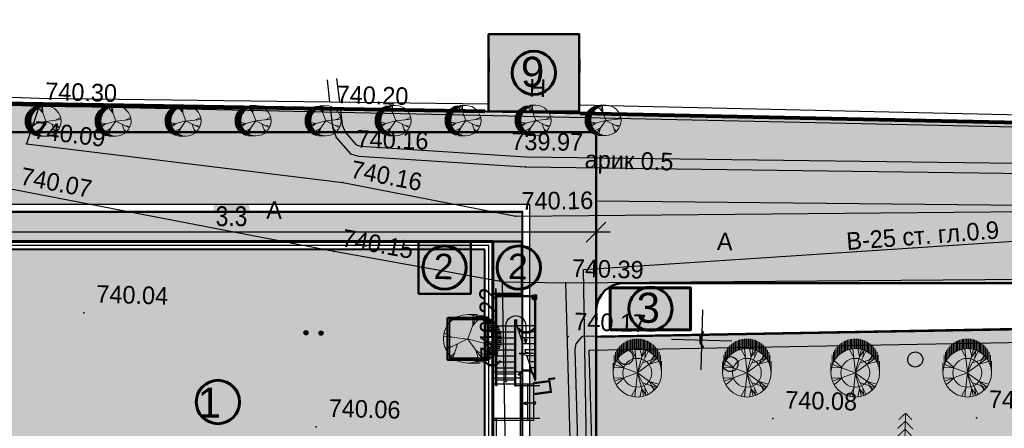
# Model space of a CAD drawing. Header units: millimetres. Extents: x -257011 to 237647566, y 2784933 to 6706507.
# Tile 191 of 256: x 9583565 to 9632650, y 5278630 to 5298998. Entities that reach past the tile are written whole.
import ezdxf

# ---------------------------------------------------------------- set-up
doc = ezdxf.new("R2010")
doc.units = ezdxf.units.MM
doc.header["$LTSCALE"] = 1000
doc.header["$PDMODE"] = 32
doc.header["$PDSIZE"] = 0.3
for name, pattern in [('ACAD_ISO02W100', [15, 12, -3]), ('Д_ТРОТ_ТРУБА', [3, 1.5, -1.5]), ('ДОРОГИ_СТРОЯЩ', [9, 8, -1]), ('Контура низ откосов  Штриховая 0.1-0.5 - - - - - - -', [0.6, 0.1, -0.5])]:
    doc.linetypes.add(name, pattern=pattern)
for name, color, linetype in [('(001) Сетка', 92, 'Continuous'), ('(002) Рамка', 7, 'Continuous'), ('(004) Точки рельефа', 7, 'Continuous'), ('(007) Здания', 7, 'Continuous'), ('(013) Газ', 40, 'ИК_Газопровод -------г--------'), ('(014) Водопровод', 5, 'ИК_Водопровод -------в--------'), ('(025) Дорога', 7, 'Continuous'), ('(027) Гидрография', 7, 'Continuous'), ('(035) Откосы', 7, 'Continuous'), ('(036) Растительность', 7, 'Continuous'), ('(038) Деревья', 7, 'Continuous'), ('(040) Ограда', 7, 'Continuous'), ('TREE', 74, 'Continuous')]:
    doc.layers.add(name, color=color, linetype=linetype)
for name, color, linetype, lineweight in [('.', 7, 'Continuous', 15), ('expl', 234, 'Continuous', 13), ('Размеры', 251, 'Continuous', 18), ('Ф А С А Д', 250, 'Continuous', 15)]:
    doc.layers.add(name, color=color, linetype=linetype, lineweight=lineweight)
doc.styles.add('ATTR', font='romans.shx', dxfattribs={"width": 0.8, "height": 0.470416})
doc.styles.add('BM-431', font='txt')
doc.styles.add('D-431', font='txt', dxfattribs={"width": 2})
doc.styles.add('P-131', font='txt')
doc.styles.add('Roman', font='romans')
doc.styles.get("Standard").update_dxf_attribs({"font": 'ARIALN.TTF'})
doc.linetypes.add('FENCELINE1', pattern='A,6.35,-2.54,[133,ltypeshp.shx,S=2.54,R=0,X=-2.54,Y=0],-2.54,25.4', length=36.83)
doc.linetypes.add('FENCELINE2', pattern='A,6.35,-2.54,[132,ltypeshp.shx,S=2.54,R=0,X=-2.54,Y=0],-2.54,25.4', length=36.83)
doc.linetypes.add('KANALIS_K', pattern='A,1,["<",Standard,S=1.8,R=0,X=-0.9,Y=-0.9],3,-1,["К",Standard,S=1.8,R=0,X=-0.9,Y=-0.9],-1,10', length=16)
doc.linetypes.add('ИК_Водопровод -------в--------', pattern='A,9,-0.6,["В",Standard,S=1.2,R=0,X=0,Y=-0.6],-1.2', length=10.8)
doc.linetypes.add('ИК_Воздушка ------- --------', pattern='A,9,-0.6,["Z",Standard,S=1.2,R=70,X=0.6,Y=-0.65],-1', length=10.6)
doc.linetypes.add('ИК_Газопровод -------г--------', pattern='A,9,-0.6,["Г",Standard,S=1.2,R=0,X=0,Y=-0.6],-1.2', length=10.8)
doc.linetypes.add('ОГРАДА_БЕТ', pattern='A,4,["|",Standard,S=0.8,R=0,X=0,Y=-0.8],4', length=8)
doc.linetypes.add('ОТКОСЫ_НЕУКР', pattern='A,0.5,["|",Standard,S=1.2,R=0,X=0,Y=-1.2],1,["|",Standard,S=0.5,R=0,X=0,Y=-0.5],0.5', length=2)
doc.dimstyles.new('ISO-25_WS', dxfattribs={"dimscale": 141.414141, "dimtxt": 7, "dimasz": 7, "dimexe": 5, "dimexo": 20, "dimgap": 2, "dimtad": 1, "dimdec": 0, "dimdsep": 46, "dimtxsty": 'Standard', "dimblk": 'OBLIQUE', "dimcen": 2.5, "dimdle": 5, "dimclrd": 5, "dimclre": 5, "dimclrt": 5, "dimadec": 0, "dimazin": 0, "dimtfac": 1, "dimtdec": 0, "dimtmove": 0, "dimatfit": 3, "dimldrblk": 'OBLIQUE', "dimfxl": 0, "dimtolj": 1, "dimtzin": 0, "dimlwd": 30, "dimlwe": 30, "dimarcsym": 0})

# ---------------------------------------------------------------- blocks, each defined once
blk = doc.blocks.new('d')
at = {"layer": '(038) Деревья', "color": 30}
blk.add_ellipse((0, 0), major_axis=(0.265, 0.265), ratio=1, start_param=5.497787, end_param=11.780972, dxfattribs=at)
blk = doc.blocks.new('ell')
at = {"const_width": 0.05}
for points in [[(0, 2), (-0.329, 1.671)], [(0, 0), (0, 2)], [(0, 2), (0.329, 1.671)], [(0, 1.6), (-0.386, 1.214)], [(0, 1.6), (0.386, 1.214)], [(0, 1.2), (-0.443, 0.757)], [(0, 1.2), (0.443, 0.757)], [(0, 0.8), (-0.5, 0.3)], [(0, 0.8), (0.5, 0.3)], [(0, 0), (0.375, 0)]]:
    blk.add_lwpolyline(points, dxfattribs=at)
blk = doc.blocks.new('*X70')
at = {"color": 0}
for p, q in [((1.8, 2.04), (2.2, 2.04)), ((1.8, 2.03), (2.2, 2.03)), ((1.8, 2.02), (2.2, 2.02)), ((1.8, 2.01), (2.2, 2.01)), ((1.8, 2), (2.2, 2)), ((1.8, 1.99), (2.2, 1.99)), ((1.8, 1.98), (2.2, 1.98)), ((1.8, 1.97), (2.2, 1.97)), ((1.81, 2.07), (2.19, 2.07)), ((1.81, 2.06), (2.19, 2.06)), ((1.81, 2.05), (2.19, 2.05)), ((1.82, 2.09), (2.18, 2.09)), ((1.82, 2.08), (2.18, 2.08)), ((1.83, 2.11), (2.17, 2.11)), ((1.83, 2.1), (2.17, 2.1)), ((1.84, 2.12), (2.16, 2.12)), ((1.85, 2.13), (2.15, 2.13)), ((1.86, 2.14), (2.14, 2.14)), ((1.87, 2.15), (2.13, 2.15)), ((1.88, 2.16), (2.12, 2.16)), ((1.9, 2.17), (2.11, 2.17)), ((1.91, 2.18), (2.09, 2.18)), ((1.94, 2.19), (2.06, 2.19)), ((1.8, 1.96), (2.2, 1.96)), ((1.81, 1.95), (2.19, 1.95)), ((1.81, 1.94), (2.19, 1.94)), ((1.81, 1.93), (2.19, 1.93)), ((1.82, 1.92), (2.18, 1.92)), ((1.82, 1.91), (2.18, 1.91)), ((1.83, 1.9), (2.17, 1.9)), ((1.83, 1.89), (2.17, 1.89)), ((1.84, 1.88), (2.16, 1.88)), ((1.85, 1.87), (2.15, 1.87)), ((1.86, 1.86), (2.14, 1.86)), ((1.87, 1.85), (2.13, 1.85)), ((1.88, 1.84), (2.12, 1.84)), ((1.9, 1.83), (2.11, 1.83)), ((1.91, 1.82), (2.09, 1.82)), ((1.94, 1.81), (2.06, 1.81))]:
    blk.add_line(p, q, dxfattribs=at)
blk = doc.blocks.new('I04100')
blk.add_circle((0, 0), 0.2)
blk.add_blockref('*X70', (-2, -2))
blk = doc.blocks.new('Setka')
at = {"layer": '(001) Сетка'}
for p, q in [((0, 1.5), (0, -1.5)), ((-1.5, 0), (1.5, 0))]:
    blk.add_line(p, q, dxfattribs=at)
blk = doc.blocks.new('kjvklglhl')
at = {"layer": '(004) Точки рельефа'}
for p in [(306.476, 535.529), (321.001, 535.784), (305.9, 533.631), (322.059, 533.593), (330.804, 533.188), (321.717, 532.149), (330.387, 530.721), (321.381, 528.706), (329.81, 527.423), (332.964, 527.46), (308.995, 525.296), (333.162, 524.799), (353.62, 521.305), (343.474, 520.986), (320.733, 519.939)]:
    blk.add_point(p, dxfattribs=at)
at = {"layer": '(007) Здания'}
for points in [[(333.359, 538.608), (333.4, 535.952), (328.895, 535.881), (328.853, 538.538)], [(333.4, 535.952), (382.634, 536.225)], [(300.697, 535.578), (306.476, 535.529), (328.895, 535.881)]]:
    blk.add_lwpolyline(points, dxfattribs=at)
at = {"layer": '(013) Газ', "linetype": 'ИК_Воздушка ------- --------', "ltscale": 0.5, "flags": 128}
blk.add_lwpolyline([(292.909, 529.889), (292.062, 534.008), (300.797, 535.523), (378.045, 536.01), (380.152, 536.01), (380.512, 520.117), (378.614, 520.082), (373.886, 519.972), (374, 516.282), (339.283, 515.209), (339.606, 502.365), (340.619, 488.79), (341.059, 475.484), (341.059, 475.484), (344.329, 475.58), (345.717, 447.337), (345.717, 447.337)], dxfattribs=at)
at = {"layer": '(014) Водопровод', "ltscale": 0.5, "flags": 128}
blk.add_lwpolyline([(313.499, 509.603), (334.539, 512.433), (333.84, 528.157), (363.046, 530.904), (398.253, 533.905)], dxfattribs=at)
at = {"layer": '(025) Дорога', "linetype": 'Д_ТРОТ_ТРУБА', "flags": 128}
for points in [[(306.476, 535.529), (305.9, 533.631), (321.717, 532.149), (330.387, 530.721), (388.476, 532.88), (398.347, 532.707), (398.669, 520.315), (401.552, 520.184), (401.938, 500.043), (399.056, 499.965), (400.025, 466.742)], [(269.368, 515.247), (282.156, 517.109), (283.702, 507.914), (307.271, 511.692), (310.476, 513.628), (310.443, 515.538), (318.567, 515.917), (330.341, 516.212), (329.81, 527.423), (321.381, 528.706), (305.268, 531.339), (301.294, 530.976)], [(333.604, 516.168), (332.964, 527.46), (378.93, 529.121), (379.066, 528.657), (379.066, 527.246)]]:
    blk.add_lwpolyline(points, dxfattribs=at)
at = {"layer": '(025) Дорога', "linetype": 'Контура низ откосов  Штриховая 0.1-0.5 - - - - - - -'}
blk.add_lwpolyline([(329.81, 527.423), (332.964, 527.46)], dxfattribs=at)
at = {"layer": '(027) Гидрография', "color": 3, "flags": 128}
for points in [[(320.798, 537.244), (320.949, 536.156)], [(321.252, 537.32), (321.433, 536.164)], [(321.495, 535.765), (321.612, 535.015), (321.76, 534.652), (322.328, 534.039), (322.545, 533.981), (330.81, 533.688), (384.754, 534.504)]]:
    blk.add_lwpolyline(points, dxfattribs=at)
blk.add_lwpolyline([(321.004, 535.757), (321.125, 534.884), (321.332, 534.379), (322.059, 533.593), (322.471, 533.484), (330.804, 533.188), (384.754, 533.983, 0.985376), (384.754, 534.504)], format="xyb", dxfattribs=at)
at = {"layer": '(035) Откосы', "linetype": 'ОТКОСЫ_НЕУКР', "ltscale": 0.5}
blk.add_lwpolyline([(333.787, 519.563), (333.534, 524.149), (333.576, 524.429), (333.871, 524.832), (362.842, 526.167), (362.988, 526.174), (363.23, 526.062), (363.288, 525.847), (363.822, 518.047), (363.7, 517.812), (363.34, 517.678), (339.576, 516.822), (334.182, 516.44), (334.01, 516.495), (333.954, 516.578), (333.936, 516.762), (333.787, 519.563)], dxfattribs=at)
at = {"layer": '(035) Откосы', "linetype": 'Контура низ откосов  Штриховая 0.1-0.5 - - - - - - -', "ltscale": 0.5}
blk.add_lwpolyline([(334.486, 519.601), (334.237, 524.116), (334.242, 524.148), (362.613, 525.455), (363.098, 518.37), (339.538, 517.521), (334.615, 517.173)], close=True, dxfattribs=at)
at = {"layer": '(040) Ограда', "linetype": 'ОГРАДА_БЕТ', "ltscale": 0.5, "flags": 128}
for points in [[(333.398, 536.352), (382.632, 536.625)], [(300.646, 535.974), (306.475, 535.929), (328.888, 536.281)]]:
    blk.add_lwpolyline(points, dxfattribs=at)
at = {"layer": '(001) Сетка'}
blk.add_blockref('Setka', (339.817, 524.81), dxfattribs=at)
at = {"layer": '(036) Растительность', "linetype": 'Continuous', "xscale": 0.5, "yscale": 0.5, "zscale": 0.5}
for p in [(320.093, 524.617), (320.843, 524.617)]:
    blk.add_blockref('I04100', p, dxfattribs=at)
at = {"layer": '(038) Деревья', "color": 30, "linetype": 'Continuous'}
for p in [(350.494, 524.131), (336.055, 523.846), (341.288, 523.642)]:
    blk.add_blockref('d', p, dxfattribs=at)
at = {"layer": '(038) Деревья', "linetype": 'Continuous'}
blk.add_blockref('ell', (350.086, 519.443), dxfattribs=at)
at = {"layer": '(004) Точки рельефа', "style": 'D-431'}
for s, p in [('740.20', (321.288, 536.099)), ('740.30', (306.764, 535.844)), ('740.16', (322.347, 533.908)), ('740.39', (333.252, 527.775)), ('740.04', (309.595, 525.816)), ('740.17', (333.449, 525.114)), ('740.08', (344.074, 521.506)), ('740.03', (354.22, 521.825)), ('740.06', (321.333, 520.459))]:
    blk.add_text(s, height=0.875, dxfattribs=at).set_placement(p)
for s, rotation, p in [('740.09', 354.6483, (306.215, 533.918)), ('739.97', 0.8671, (330.064, 534.006)), ('740.16', 350.6526, (322.051, 532.411)), ('740.07', 350.7175, (305.602, 531.604)), ('740.16', 2.1289, (330.663, 531.046)), ('740.15', 351.3453, (321.712, 528.974)), ('740.22', 92.7129, (329.705, 523.569))]:
    blk.add_text(s, height=0.875, rotation=rotation, dxfattribs=at).set_placement(p)
at = {"layer": '(007) Здания', "color": 0, "linetype": 'Continuous', "style": 'P-131'}
blk.add_text('Н', height=0.88, dxfattribs=at).set_placement((330.868, 536.689))
at = {"layer": '(014) Водопровод', "color": 0, "linetype": 'Continuous', "style": 'BM-431'}
blk.add_text('В-25 ст. гл.0.9', height=0.875, rotation=5.9937, dxfattribs=at).set_placement((346.94, 529.486))
at = {"layer": '(025) Дорога', "linetype": 'ДОРОГИ_СТРОЯЩ', "style": 'BM-431'}
for p in [(317.951, 530.241), (340.45, 529.31)]:
    blk.add_text('A', height=0.875, dxfattribs=at).set_placement(p)
blk.add_text('Ц', height=0.875, rotation=99.3824, dxfattribs=at).set_placement((332.456, 521.87))
at = {"layer": '(027) Гидрография', "color": 0, "style": 'D-431'}
blk.add_text('арик 0.5', height=0.875, dxfattribs=at).set_placement((333.744, 533.208))
blk = doc.blocks.new('dhdyfh')
at = {"layer": 'TREE', "color": 92, "lineweight": 20}
for p, q in [((10253612, 5665831), (10253612, 5666323)), ((10253672, 5665895), (10253672, 5666384)), ((10253733, 5665949), (10253733, 5666439)), ((10253793, 5665998), (10253793, 5666487)), ((10253854, 5666529), (10253854, 5666039)), ((10253914, 5666083), (10253914, 5666567)), ((10253975, 5666109), (10253975, 5666601)), ((10254035, 5666629), (10254035, 5666140)), ((10254096, 5666652), (10254096, 5666163)), ((10254156, 5666184), (10254156, 5666675)), ((10254217, 5666691), (10254217, 5666204)), ((10254277, 5666217), (10254277, 5666705)), ((10254338, 5666714), (10254338, 5666227)), ((10254398, 5666235), (10254398, 5666724)), ((10254459, 5666724), (10254459, 5666238)), ((10254519, 5666243), (10254519, 5666724)), ((10254580, 5666724), (10254580, 5666240)), ((10254640, 5666233), (10254640, 5666724)), ((10254701, 5666717), (10254701, 5666227)), ((10254761, 5666215), (10254761, 5666706)), ((10254822, 5666693), (10254822, 5666199)), ((10254882, 5666186), (10254882, 5666674)), ((10254943, 5666652), (10254943, 5666166)), ((10255003, 5666140), (10255003, 5666629)), ((10255064, 5666601), (10255064, 5666114)), ((10255125, 5666081), (10255125, 5666565)), ((10255185, 5666529), (10255185, 5666042)), ((10255246, 5665998), (10255246, 5666487)), ((10255306, 5666441), (10255306, 5665949)), ((10255367, 5665893), (10255367, 5666384)), ((10255427, 5666323), (10255427, 5665828)), ((10253370, 5665419), (10253370, 5665908)), ((10253430, 5665555), (10253430, 5666052)), ((10253491, 5665666), (10253491, 5666158)), ((10253551, 5665761), (10253551, 5666240)), ((10254443, 5665800), (10254236, 5666193)), ((10254532, 5665031), (10254393, 5666223)), ((10254522, 5665028), (10254837, 5666198)), ((10254522, 5665031), (10255054, 5666100)), ((10254739, 5665821), (10254650, 5666236)), ((10254739, 5665828), (10254966, 5666152)), ((10254897, 5665793), (10254946, 5666154)), ((10255123, 5665467), (10255340, 5665898)), ((10255212, 5665677), (10255390, 5665854)), ((10255488, 5665756), (10255488, 5666256)), ((10255548, 5666158), (10255548, 5665664)), ((10255609, 5665574), (10255609, 5666055)), ((10255669, 5665911), (10255669, 5665409)), ((10253309, 5665030), (10253309, 5665514)), ((10254519, 5665030), (10253387, 5665451)), ((10253851, 5665290), (10253466, 5665636)), ((10254522, 5665028), (10255488, 5665736)), ((10254778, 5665531), (10255478, 5665762)), ((10255133, 5665459), (10255577, 5665590)), ((10255730, 5665030), (10255730, 5665615)), ((10253851, 5665282), (10253348, 5665297))]:
    blk.add_line(p, q, dxfattribs=at)
at = {"layer": 'TREE', "color": 30, "lineweight": 20, "true_color": 0xf8991e}
for p, q in [((10254519, 5665030), (10253387, 5664608)), ((10254532, 5665028), (10254393, 5663836)), ((10254522, 5665031), (10254837, 5663861)), ((10254522, 5665031), (10255488, 5664323)), ((10254522, 5665028), (10255054, 5663959)), ((10253851, 5664777), (10253348, 5664762)), ((10253851, 5664769), (10253466, 5664423)), ((10254778, 5664528), (10255478, 5664297)), ((10255123, 5664592), (10255340, 5664161)), ((10255133, 5664600), (10255577, 5664469)), ((10255212, 5664382), (10255390, 5664205)), ((10254443, 5664259), (10254236, 5663866)), ((10254739, 5664238), (10254650, 5663823)), ((10254739, 5664231), (10254966, 5663908)), ((10254897, 5664266), (10254946, 5663905))]:
    blk.add_line(p, q, dxfattribs=at)
blk.add_circle((10254519, 5665030), 1210, dxfattribs=at)
at = {"layer": 'TREE', "color": 92, "lineweight": 20}
blk.add_circle((10254519, 5665030), 720, dxfattribs=at)
at = {"layer": 'TREE', "color": 30, "lineweight": 20, "true_color": 0xf8991e, "style": 'ATTR', "width": 0.8, "flags": 9}
for p in [(10254522, 5665031), (10254522, 5665028)]:
    blk.add_attdef('ESTCODE', p, '', height=14.1, rotation=90, dxfattribs=at)
blk = doc.blocks.new('17')
at = {"layer": 'TREE', "color": 68, "lineweight": 20, "true_color": 0x306100}
for p, q in [((16375547, 10777897), (16376284, 10777897)), ((16375932, 10777072), (16375955, 10777838)), ((16375547, 10776055), (16376189, 10777778)), ((16375943, 10777072), (16376470, 10777658)), ((16376140, 10777805), (16376884, 10777805)), ((16376347, 10777713), (16377104, 10777713)), ((16376516, 10777620), (16377265, 10777620)), ((16376661, 10777528), (16377389, 10777528)), ((16376767, 10777436), (16377515, 10777436)), ((16376865, 10777344), (16377610, 10777344)), ((16376947, 10777252), (16377692, 10777252)), ((16377022, 10777160), (16377766, 10777160)), ((16374374, 10776171), (16373777, 10776487)), ((16377829, 10777068), (16377084, 10777068)), ((16377151, 10776976), (16377888, 10776976)), ((16377190, 10776884), (16377939, 10776884)), ((16377982, 10776792), (16377237, 10776792)), ((16378017, 10776699), (16377272, 10776699)), ((16377304, 10776607), (16378052, 10776607)), ((16378077, 10776515), (16377335, 10776515)), ((16377355, 10776423), (16378098, 10776423)), ((16375545, 10776036), (16373730, 10776246)), ((16375545, 10776051), (16373917, 10775240)), ((16374784, 10775661), (16374433, 10774595)), ((16375545, 10776051), (16377325, 10775571)), ((16375545, 10776051), (16376623, 10774580)), ((16376751, 10775721), (16377384, 10775856)), ((16376763, 10775721), (16377255, 10775376)), ((16378080, 10775594), (16377327, 10775594)), ((16377351, 10775686), (16378099, 10775686)), ((16378111, 10776331), (16377369, 10776331)), ((16378115, 10775778), (16377370, 10775778)), ((16377378, 10775870), (16378127, 10775870)), ((16377381, 10776239), (16378126, 10776239)), ((16378126, 10776147), (16377386, 10776147)), ((16378126, 10775963), (16377390, 10775963)), ((16377394, 10776055), (16378126, 10776055)), ((16374386, 10775481), (16373835, 10775406)), ((16374561, 10775000), (16374292, 10774730)), ((16376201, 10775120), (16376400, 10774445)), ((16376213, 10775135), (16376868, 10774805)), ((16377696, 10774857), (16376947, 10774857)), ((16377022, 10774949), (16377766, 10774949)), ((16377829, 10775042), (16377088, 10775042)), ((16377147, 10775134), (16377884, 10775134)), ((16377939, 10775226), (16377198, 10775226)), ((16377237, 10775318), (16377982, 10775318)), ((16378017, 10775410), (16377276, 10775410)), ((16377308, 10775502), (16378050, 10775502)), ((16375547, 10774213), (16376438, 10774213)), ((16376888, 10774305), (16376124, 10774305)), ((16376376, 10774397), (16377108, 10774397)), ((16377265, 10774489), (16376512, 10774489)), ((16376652, 10774581), (16377414, 10774581)), ((16377515, 10774673), (16376763, 10774673)), ((16376861, 10774765), (16377610, 10774765))]:
    blk.add_line(p, q, dxfattribs=at)
blk.add_circle((16375547, 10776055), 1842, dxfattribs=at)
at = {"layer": 'TREE', "color": 68, "lineweight": 20, "true_color": 0x306100, "style": 'ATTR', "width": 0.8, "flags": 9}
blk.add_attdef('ESTCODE', (16375545, 10776051), '', height=21.5, dxfattribs=at)
blk = doc.blocks.new('ergrtshjs')
at = {"layer": '(040) Ограда', "linetype": 'KANALIS_K', "ltscale": 1000}
h = blk.add_hatch(color=256, dxfattribs=at)
h.set_gradient(color1=(255, 0, 0), color2=(255, 0, 0), tint=0.41, name='INVSPHERICAL')
h.paths.add_polyline_path([(4220109, -1174872), (4193509, -1174872), (4193509, -1159672), (4220109, -1159672)])
h = blk.add_hatch(color=256, dxfattribs=at)
h.set_gradient(color1=(255, 0, 0), color2=(255, 0, 0), tint=0.41, name='INVSPHERICAL')
h.paths.add_polyline_path([(4202859, -1175272), (4205134, -1175272), (4207359, -1175272), (4207359, -1176922), (4202859, -1176922)])
at = {"layer": '.', "lineweight": 0, "ltscale": 1000}
h = blk.add_hatch(dxfattribs=at)
h.set_pattern_fill('AR-SAND', color=252, scale=10)
h.set_pattern_definition([(37.5, (0, -27743), (-16.000313, 489.413237), [0, -386.08, 0, -431.8, 0, -412.75]), (7.5, (0, -27743), (449.52328, 716.8251), [0, -208.28, 0, -347.98, 0, -133.35]), (327.5, (-312.4, -27743), (790.99237, 1.437185), [0, -127, 0, -457.2, 0, -596.9]), (317.5, (-312.4, -27743), (763.55645, 222.92932), [0, -63.5, 0, -299.72, 0, -342.9])])
h.paths.add_polyline_path([(4221959, -1157822), (4191659, -1157822), (4191659, -1165772), (4193109, -1165772), (4193109, -1159272), (4220509, -1159272), (4220509, -1166372), (4221959, -1166372)])
h.paths.add_polyline_path([(4193109, -1173772), (4191659, -1173772), (4191659, -1176722), (4196959, -1176722), (4196959, -1175272), (4193109, -1175272)])
h.paths.add_polyline_path([(4221959, -1171476), (4221959, -1168172), (4220509, -1168172), (4220509, -1175272), (4207359, -1175272), (4207359, -1176722), (4221959, -1176722)])
at = {"ltscale": 100}
for p, q in [((4190959, -1166172), (4190959, -1162122, 0)), ((4191009, -1166172), (4191009, -1162122, 0)), ((4191109, -1161972, 0), (4192959, -1161972, 0)), ((4191109, -1162022, 0), (4192909, -1162022, 0)), ((4192909, -1166472), (4192909, -1162022)), ((4192959, -1166472), (4192959, -1161972)), ((4192009, -1163172, 0), (4191909, -1163172, 0)), ((4191909, -1163472), (4191909, -1163172)), ((4191959, -1166472), (4191959, -1163172)), ((4192009, -1166472), (4192009, -1163172)), ((4191009, -1163472), (4191909, -1163472)), ((4191009, -1163772), (4191809, -1163772)), ((4191909, -1163472), (4191609, -1164372)), ((4191909, -1163472), (4191959, -1163472)), ((4192009, -1163472), (4191959, -1163472)), ((4192909, -1163472), (4192009, -1163472)), ((4192909, -1163772), (4192009, -1163772)), ((4191009, -1164072), (4191709, -1164072)), ((4192909, -1164072), (4192009, -1164072)), ((4191009, -1164372), (4191609, -1164372)), ((4191009, -1164672), (4191509, -1164672)), ((4191509, -1164672), (4191471, -1164785)), ((4192909, -1164372), (4192009, -1164372)), ((4192909, -1164672), (4192009, -1164672)), ((4191423, -1164932), (4190987, -1166238)), ((4191009, -1164972), (4191409, -1164972)), ((4191471, -1164785), (4191082, -1164854)), ((4191082, -1164854), (4191786, -1164861)), ((4191786, -1164861), (4191423, -1164932)), ((4192909, -1164972), (4192009, -1164972)), ((4191009, -1165272), (4191309, -1165272)), ((4191009, -1165572), (4191209, -1165572)), ((4192909, -1165272), (4192009, -1165272)), ((4192909, -1165572), (4192009, -1165572)), ((4190959, -1166172), (4191009, -1166172)), ((4191009, -1165872), (4191109, -1165872)), ((4192909, -1165872), (4192009, -1165872)), ((4192909, -1166172), (4192009, -1166172)), ((4192009, -1166472), (4191959, -1166472)), ((4192909, -1166472), (4192959, -1166472)), ((4196959, -1176722), (4196959, -1175272)), ((4201459, -1176722), (4201459, -1175272)), ((4207359, -1178722), (4207359, -1175379)), ((4202859, -1176722), (4196959, -1176722))]:
    blk.add_line(p, q, dxfattribs=at)
at = {"color": 0}
for p, q in [((4193109, -1165772), (4191659, -1165772)), ((4193109, -1166072), (4191659, -1166072)), ((4191059, -1168172), (4191059, -1166372)), ((4193109, -1166372), (4191059, -1166372)), ((4191359, -1168172), (4191359, -1166372)), ((4193109, -1166372), (4191659, -1166372)), ((4191659, -1166372), (4191659, -1173772)), ((4191659, -1168172), (4191659, -1166372)), ((4220509, -1166372), (4222559, -1166372)), ((4221959, -1166372), (4221959, -1168172)), ((4222259, -1166372), (4222259, -1168172)), ((4222559, -1166372), (4222559, -1168172)), ((4193109, -1168172), (4191059, -1168172)), ((4193109, -1168172), (4191659, -1168172)), ((4220509, -1168172), (4222559, -1168172)), ((4193109, -1169272), (4191659, -1169272))]:
    blk.add_line(p, q, dxfattribs=at)
at = {"color": 204, "linetype": 'FENCELINE1', "lineweight": 30, "ltscale": 20}
for p, q in [((4191959, -1166452), (4190759, -1166452)), ((4220509, -1168092), (4222859, -1168092))]:
    blk.add_line(p, q, dxfattribs=at)
at = {"color": 204, "linetype": 'FENCELINE1', "lineweight": 30, "ltscale": 15}
for p, q in [((4202859, -1175442), (4196659, -1175442)), ((4202859, -1176642), (4196659, -1176642)), ((4202939, -1179022), (4202939, -1176922)), ((4207279, -1179022), (4207279, -1176922)), ((4205109, -1177922), (4205109, -1179022))]:
    blk.add_line(p, q, dxfattribs=at)
at = {"lineweight": 30, "ltscale": 100}
for p, q in [((4202859, -1178722), (4202859, -1175272)), ((4207359, -1178722), (4207359, -1176472)), ((4202859, -1178122), (4207359, -1178122)), ((4202859, -1178422), (4207359, -1178422)), ((4202859, -1178722), (4207359, -1178722))]:
    blk.add_line(p, q, dxfattribs=at)
at = {"lineweight": 0, "ltscale": 1000}
for points in [[(4191659, -1166372), (4191659, -1157822), (4221959, -1157822), (4221959, -1166372)], [(4202859, -1176722), (4191659, -1176722), (4191659, -1168172)], [(4221959, -1168172), (4221959, -1176722), (4207359, -1176722)]]:
    blk.add_lwpolyline(points, dxfattribs=at)
at = {"lineweight": 60, "ltscale": 1000}
blk.add_lwpolyline([(4193109, -1159272), (4220509, -1159272), (4220509, -1175272), (4193109, -1175272)], close=True, dxfattribs=at)
at = {"color": 1, "lineweight": 30, "ltscale": 1000}
blk.add_lwpolyline([(4193309, -1159472), (4220309, -1159472), (4220309, -1175072), (4193309, -1175072)], close=True, dxfattribs=at)
at = {"lineweight": 40, "ltscale": 1000}
blk.add_lwpolyline([(4193509, -1159672), (4220109, -1159672), (4220109, -1174872), (4193509, -1174872)], close=True, dxfattribs=at)
at = {"color": 204, "linetype": 'FENCELINE1', "lineweight": 30, "ltscale": 20}
for points in [[(4191739, -1165772), (4191739, -1174072)], [(4222859, -1166452), (4220509, -1166452)], [(4190759, -1168092), (4193109, -1168092)], [(4193109, -1168092), (4192939, -1168092), (4192939, -1174072)]]:
    blk.add_lwpolyline(points, dxfattribs=at)
at = {"color": 251, "linetype": 'ACAD_ISO02W100', "lineweight": 0, "ltscale": 50}
for points in [[(4191659, -1173772), (4192339, -1169272), (4193002, -1173772)], [(4196959, -1175379), (4201459, -1176050), (4196959, -1176722)]]:
    blk.add_lwpolyline(points, dxfattribs=at)
at = {"color": 0}
blk.add_lwpolyline([(4191659, -1173772), (4193109, -1173772)], dxfattribs=at)
at = {"lineweight": 50, "ltscale": 1000}
blk.add_lwpolyline([(4207359, -1176922), (4202859, -1176922), (4202859, -1175272), (4207359, -1175272)], close=True, dxfattribs=at)
at = {"layer": 'expl', "lineweight": 30}
for p, q in [((4191459, -1163472), (4191459, -1164372)), ((4192459, -1166172), (4192459, -1163472)), ((4191459, -1164372), (4191392, -1164129)), ((4191459, -1164372), (4191526, -1164129)), ((4221959, -1167222), (4222202, -1167155)), ((4222558, -1167222), (4221959, -1167222)), ((4221959, -1167222), (4222202, -1167289)), ((4191060, -1167322), (4191659, -1167322)), ((4191659, -1167322), (4191416, -1167255)), ((4191659, -1167322), (4191416, -1167389)), ((4203774, -1178122), (4203707, -1178365)), ((4203774, -1178722), (4203774, -1178122)), ((4203774, -1178122), (4203841, -1178365)), ((4206444, -1178122), (4206377, -1178365)), ((4206444, -1178722), (4206444, -1178122)), ((4206444, -1178122), (4206511, -1178365))]:
    blk.add_line(p, q, dxfattribs=at)
for centre in [(4192459, -1166222), (4222608, -1167222), (4191010, -1167322), (4203774, -1178772), (4206444, -1178772)]:
    blk.add_circle(centre, 50, dxfattribs=at)
blk.add_arc((4191959, -1163468, 0), 500, 359.5758, 180.4242, dxfattribs=at)
at = {"layer": 'Размеры', "lineweight": 60, "ltscale": 5, "elevation": 0}
blk.add_lwpolyline([(4191109, -1161972), (4191109, -1162122), (4190959, -1162122), (4190959, -1161972)], close=True, dxfattribs=at)
blk = doc.blocks.new('_Oblique')
at = {"color": 0, "linetype": 'ByBlock', "lineweight": -2}
blk.add_line((-0.5, -0.5), (0.5, 0.5), dxfattribs=at)
blk = doc.blocks.new('*D1937')
at = {"color": 5, "lineweight": 30, "ltscale": 1000, "transparency": 16777216}
for p, q in [((9575948, 5278056), (9575948, 5289115)), ((9612298, 5286019), (9612298, 5289115)), ((9613005, 5288408), (9575240, 5288408))]:
    blk.add_line(p, q, dxfattribs=at)
at = {"layer": 'Defpoints', "color": 0, "lineweight": 50, "ltscale": 1000, "transparency": 16777216}
for p in [(9575948, 5288408), (9612298, 5283190), (9575948, 5275227)]:
    blk.add_point(p, dxfattribs=at)
at = {"color": 5, "lineweight": 30, "ltscale": 1000, "transparency": 16777216, "xscale": 989.89898989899, "yscale": 989.89898989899, "zscale": 989.89898989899, "rotation": 180}
blk.add_blockref('_Oblique', (9575948, 5288408), dxfattribs=at)
at = {"color": 5, "lineweight": 30, "ltscale": 1000, "transparency": 16777216, "xscale": 989.89898989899, "yscale": 989.89898989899, "zscale": 989.89898989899}
blk.add_blockref('_Oblique', (9612298, 5288408), dxfattribs=at)
at = {"color": 5, "lineweight": 50, "ltscale": 1000, "transparency": 16777216, "insert": (9594123, 5289197), "char_height": 989.9, "attachment_point": 5, "bg_fill": 1, "box_fill_scale": 1.1, "bg_fill_color": 255, "bg_fill_transparency": 0}
blk.add_mtext('\\A1;3.3', dxfattribs=at)

msp = doc.modelspace()

# ---------------------------------------------------------------- hatches: boundary and pattern name
at = {"layer": '(040) Ограда', "linetype": 'KANALIS_K', "ltscale": 1000}
h = msp.add_hatch(color=256, dxfattribs=at)
h.set_gradient(color1=(255, 0, 0), color2=(255, 0, 0), tint=0.41, name='INVSPHERICAL')
h.paths.add_polyline_path([(9603447.511, 5287941.392), (9603447.511, 5285341.392), (9606047.511, 5285341.392), (9606047.511, 5287941.392)])
h = msp.add_hatch(color=256, dxfattribs=at)
h.set_gradient(color1=(255, 0, 0), color2=(255, 0, 0), tint=0.41, name='INVSPHERICAL')
h.paths.add_polyline_path([(9607147.511, 5287941.392), (9607147.511, 5285341.392), (9608597.511, 5285341.392), (9608597.511, 5287941.392)])
h = msp.add_hatch(color=256, dxfattribs=at)
h.set_gradient(color1=(255, 0, 0), color2=(255, 0, 0), tint=0.41, name='INVSPHERICAL')
h.paths.add_polyline_path([(9613005.701, 5285636.55), (9613005.701, 5283536.55), (9617005.701, 5283536.55), (9617005.701, 5285636.55)])
at = {"layer": '.', "lineweight": 50, "ltscale": 1000, "transparency": 33554687}
h = msp.add_hatch(color=256, dxfattribs=at)
h.dxf.hatch_style = 1
h.set_gradient(color1=(132, 132, 132), color2=(132, 132, 132), tint=1)
edge = h.paths.add_edge_path()
edge.add_line((9614518.103, 5220407.563), (9650480.992, 5221183.821))
edge.add_line((9650480.992, 5221183.821), (9650480.992, 5223096.404))
edge.add_line((9650480.992, 5223096.404), (9666623.453, 5223096.404))
edge.add_line((9666623.453, 5223096.404), (9666623.453, 5222379.821))
edge.add_line((9666623.453, 5222379.821), (9669249.819, 5222379.821))
edge.add_line((9669249.819, 5222379.821), (9669249.819, 5259730.068))
edge.add_line((9669249.819, 5259730.068), (9668434.426, 5259745.338))
edge.add_line((9668434.426, 5259745.338), (9668460.115, 5273507.287))
edge.add_line((9668460.115, 5273507.287), (9669300.179, 5273507.287))
edge.add_line((9669300.179, 5273507.287), (9669300.179, 5285865.858))
edge.add_line((9669300.179, 5285865.858), (9613635.819, 5285865.858))
edge.add_arc((9613699.176, 5284464.567), 1402.722, 92.5888027, 177.7762916)
edge.add_line((9612297.511, 5284518.994), (9612297.511, 5289977.113))
edge.add_line((9612297.511, 5289977.113), (9676205.922, 5289322.845))
edge.add_line((9676205.922, 5289322.845), (9676205.922, 5276774.216))
edge.add_line((9676205.922, 5276774.216), (9678980.741, 5276774.216))
edge.add_line((9678980.741, 5276774.216), (9678959.726, 5256565.82))
edge.add_line((9678959.726, 5256565.82), (9676075.667, 5256562.804))
edge.add_line((9676075.667, 5256562.804), (9676110.453, 5223301.389))
edge.add_line((9676110.453, 5223301.389), (9686070.166, 5223551.647))
edge.add_line((9686070.166, 5223551.647), (9687896.299, 5223463.38))
edge.add_line((9687896.299, 5223463.38), (9687853.936, 5222586.932))
edge.add_line((9687853.936, 5222586.932), (9687677.917, 5218945.313))
edge.add_line((9687677.917, 5218945.313), (9684334.318, 5219212.267))
edge.add_line((9684334.318, 5219212.267), (9684123.131, 5217441.221))
edge.add_line((9684123.131, 5217441.221), (9613968.971, 5215913.561))
edge.add_line((9613968.971, 5215913.561), (9612548.576, 5215152.415))
edge.add_line((9612548.576, 5215152.415), (9609786.644, 5211756.081))
edge.add_line((9609786.644, 5211756.081), (9607797.511, 5213142.351))
edge.add_line((9607797.511, 5213142.351), (9607797.511, 5261991.392))
edge.add_line((9607797.511, 5261991.392), (9612297.511, 5261991.392))
edge.add_line((9612297.511, 5261991.392), (9612297.511, 5222439.231))
edge.add_arc((9614395.269, 5222502.683), 2098.718, 181.732534, 273.3553239)
at = {"linetype": 'KANALIS_K', "ltscale": 1000}
h = msp.add_hatch(dxfattribs=at)
h.set_pattern_fill('JIS_STN_1E', color=252, scale=550, angle=266, style=0)
h.set_pattern_definition([(311, (-678705, -429468.37), (415.09027, 360.832466), []), (311, (-678732.07, -429855.2), (415.09027, 360.832466), [550, -275])])
h.paths.add_polyline_path([(9691471.939, 5229187.992), (9701812.684, 5229187.992), (9701812.684, 5235321.057), (9691471.939, 5235321.057)])
h.paths.add_polyline_path([(9687939.418, 5246092.224), (9696752.329, 5246092.224), (9696752.329, 5239468.243), (9687939.418, 5239468.243)])
h.paths.add_polyline_path([(9687987.534, 5246092.224), (9695531.305, 5246092.224), (9695531.305, 5257699.325), (9687987.534, 5257699.325)])
h.paths.add_polyline_path([(9688416.323, 5266789), (9693371.591, 5266789), (9693371.591, 5272355.988), (9688416.323, 5272355.988)])
h.paths.add_polyline_path([(9660594.431, 5293285.325), (9675598.847, 5292532.785), (9675860.676, 5298321.722), (9660867.045, 5298998.078)])
h.paths.add_polyline_path([(9606929.33, 5294420.193), (9611462.711, 5294420.193), (9611462.711, 5298274.516), (9606929.33, 5298274.516)])
at = {"lineweight": 50}
h = msp.add_hatch(color=1, dxfattribs=at)
h.set_gradient(color1=(255, 255, 255), one_color=1, tint=1)
h.paths.add_polyline_path([(9608115.347, 5296347.355, 1), (9610276.694, 5296347.355, 1)])
at = {"ltscale": 1000}
h = msp.add_hatch(dxfattribs=at)
h.set_pattern_fill('AR-SAND', color=252, scale=15, angle=266, style=0)
h.set_pattern_definition([(303.5, (-678705, -179401.1), (734.005765, -27.267607), [0, -579.12, 0, -647.7, 0, -619.125]), (273.5, (-678705, -179401.1), (1025.58269, -747.64719), [0, -312.42, 0, -521.97, 0, -200.025]), (233.5, (-678672.33, -178933.6), (-80.614732, -1183.74871), [0, -190.5, 0, -685.8, 0, -895.35]), (223.5, (-678672.3, -178933.6), (253.68491, -1165.87085), [0, -95.25, 0, -449.58, 0, -514.35])])
edge = h.paths.add_edge_path()
edge.add_line((9612297.511, 5293391.392), (9572597.511, 5293391.392))
edge.add_line((9572597.511, 5293391.392), (9572597.511, 5286751.807))
edge.add_arc((9570642.847, 5286982.577), 1968.239, 268.6947902, 353.2667331, ccw=False)
edge.add_line((9570598.014, 5285014.85), (9541647.372, 5285014.85))
edge.add_line((9541647.372, 5285014.85), (9537286.345, 5283647.927))
edge.add_line((9537286.345, 5283647.927), (9537668.537, 5281014.85))
edge.add_line((9537668.537, 5281014.85), (9572554.379, 5281014.85))
edge.add_arc((9572406.714, 5278979.165), 2041.034, 0.8726, 85.851123, ccw=False)
edge.add_line((9574447.511, 5279010.248), (9574447.511, 5272996.597))
edge.add_line((9574447.511, 5272996.597), (9560810.771, 5272996.597))
edge.add_line((9560810.771, 5272996.597), (9560538.451, 5275461.887))
edge.add_line((9560538.451, 5275461.887), (9557690.691, 5275147.319))
edge.add_line((9557690.691, 5275147.319), (9558490.657, 5268498.05))
edge.add_line((9558490.657, 5268498.05), (9561273.729, 5268805.473))
edge.add_line((9561273.729, 5268805.473), (9560965.417, 5271596.597))
edge.add_line((9560965.417, 5271596.597), (9578297.511, 5271596.597))
edge.add_line((9578297.511, 5271596.597), (9578297.511, 5274641.39))
edge.add_line((9578297.511, 5274641.39), (9577747.51, 5274641.39))
edge.add_line((9577747.51, 5274641.39), (9577597.51, 5274641.39))
edge.add_line((9577597.51, 5274641.39), (9577597.51, 5274791.39))
edge.add_line((9577597.51, 5274791.39), (9577597.511, 5278841.39))
edge.add_line((9577597.511, 5278841.39), (9577647.511, 5278841.39))
edge.add_line((9577647.511, 5278841.39), (9578060.925, 5277601.147))
edge.add_line((9578060.925, 5277601.147), (9578297.511, 5277555.341))
edge.add_line((9578297.511, 5277555.341), (9578297.511, 5279041.386))
edge.add_line((9578297.511, 5279041.386), (9577697.511, 5279041.386))
edge.add_line((9577697.511, 5279041.386), (9577697.511, 5280000.537))
edge.add_arc((9577648.355, 5279991.389), 50, -180, 10.5422531, ccw=False)
edge.add_arc((9577648.355, 5279991.389), 50, 10.5422531, 180, ccw=False)
edge.add_line((9577697.511, 5280000.537), (9577697.511, 5280841.392))
edge.add_line((9577697.511, 5280841.392), (9578297.511, 5280841.392))
edge.add_line((9578297.511, 5280841.392), (9578297.511, 5289441.392))
edge.add_line((9578297.511, 5289441.392), (9576297.511, 5289441.392))
edge.add_line((9576297.511, 5289441.392), (9576297.511, 5272996.597))
edge.add_line((9576297.511, 5272996.597), (9575947.511, 5272996.597))
edge.add_line((9575947.511, 5272996.597), (9575947.511, 5289791.392))
edge.add_line((9575947.511, 5289791.392), (9608997.511, 5289791.392))
edge.add_line((9608997.511, 5289791.392), (9608997.511, 5288175.791))
edge.add_line((9608997.511, 5288175.791), (9608997.511, 5265591.392))
edge.add_line((9608997.511, 5265591.392), (9576355.074, 5265591.392))
edge.add_line((9576355.074, 5265591.392), (9576355.074, 5261991.392))
edge.add_line((9576355.074, 5261991.392), (9612297.511, 5261991.392))
edge.add_line((9612297.511, 5261991.392), (9612297.511, 5293391.392))
edge = h.paths.add_edge_path(flags=17)
edge.add_line((9598597.51, 5269991.392), (9608647.511, 5269991.392))
edge.add_line((9608647.511, 5269991.392), (9608647.511, 5270491.392))
edge.add_line((9608647.511, 5270491.392), (9608597.511, 5270491.392))
edge.add_line((9608597.511, 5270491.392), (9597397.511, 5270491.392))
edge.add_line((9597397.511, 5270491.392), (9597397.511, 5268491.392))
edge.add_line((9597397.511, 5268491.392), (9596482.486, 5268491.392))
edge.add_arc((9596482.511, 5268441.392), 50, 0, 90.0280029, ccw=False)
edge.add_arc((9596482.511, 5268441.392), 50, -180, 0, ccw=False)
edge.add_arc((9596482.511, 5268441.392), 50, 90.0280029, 180, ccw=False)
edge.add_line((9596482.486, 5268491.392), (9593812.511, 5268491.392))
edge.add_arc((9593812.511, 5268441.392), 50, 0, 89.9999998, ccw=False)
edge.add_arc((9593812.511, 5268441.392), 50, -180, 0, ccw=False)
edge.add_arc((9593812.511, 5268441.392), 50, 89.9999998, 180, ccw=False)
edge.add_line((9593812.511, 5268491.392), (9592897.511, 5268491.392))
edge.add_line((9592897.511, 5268491.392), (9592897.511, 5270491.392))
edge.add_line((9592897.511, 5270491.392), (9578297.511, 5270491.392))
edge.add_line((9578297.511, 5270491.392), (9578297.511, 5271596.597))
edge.add_line((9578297.511, 5271596.597), (9576297.511, 5271596.597))
edge.add_line((9576297.511, 5271596.597), (9576297.511, 5269991.392))
edge.add_line((9576297.511, 5269991.392), (9591897.511, 5269991.392))
edge.add_line((9591897.511, 5269991.392), (9591897.511, 5265941.392))
edge.add_line((9591897.511, 5265941.392), (9598597.51, 5265941.392))
edge.add_line((9598597.51, 5265941.392), (9598597.51, 5269991.392))
at = {"lineweight": 50}
h = msp.add_hatch(color=1, dxfattribs=at)
h.set_gradient(color1=(255, 255, 255), one_color=1, tint=1)
h.paths.add_polyline_path([(9605828.184, 5286641.392, 1), (9603666.837, 5286641.392, 1)])
h = msp.add_hatch(color=1, dxfattribs=at)
h.set_gradient(color1=(255, 255, 255), one_color=1, tint=1)
h.paths.add_polyline_path([(9609528.184, 5286641.392, 1), (9607366.837, 5286641.392, 1)])
h = msp.add_hatch(color=1, dxfattribs=at)
h.set_gradient(color1=(255, 255, 255), one_color=1, tint=1)
h.paths.add_polyline_path([(9616086.374, 5284586.55, 1), (9613925.028, 5284586.55, 1)])
h = msp.add_hatch(color=1, dxfattribs=at)
h.set_gradient(color1=(255, 255, 255), one_color=1, tint=1)
h.paths.add_polyline_path([(9592366.837, 5279941.392, 1), (9594528.184, 5279941.392, 1)])
at = {"layer": 'Ф А С А Д', "linetype": 'KANALIS_K', "ltscale": 1000}
h = msp.add_hatch(dxfattribs=at)
h.set_pattern_fill('CROSS', color=92, scale=40, angle=95)
h.set_pattern_definition([(95, (-678705.02, -429468.37), (-275.171012, 230.8958947), [127, -381]), (185, (-678647.3, -429399.58), (-230.8958947, -275.171012), [127, -381])])
h.paths.add_polyline_path([(9612297.511, 5283190.358), (9641316.423, 5283710.244), (9641316.423, 5275227.348), (9612297.511, 5275227.348)], flags=17)
h.paths.add_polyline_path([(9612297.511, 5259092.971), (9656155.686, 5259092.971), (9656155.686, 5248186.981), (9612297.511, 5248186.981)], flags=17)
h.paths.add_polyline_path([(9612297.511, 5260940.91), (9616034.625, 5260940.91), (9616034.625, 5264352.321), (9614166.486, 5264352.321), (9614166.486, 5267879.244), (9616034.625, 5267879.244), (9616034.625, 5273379.287), (9612297.511, 5273379.287)], flags=17)
h.paths.add_polyline_path([(9612297.511, 5234305.029), (9616034.625, 5234305.029), (9616034.625, 5239107.961), (9615054.298, 5239107.961), (9615054.298, 5242634.883), (9616034.625, 5242634.883), (9616034.625, 5246354.568), (9612297.511, 5246354.568)], flags=17)
edge = h.paths.add_edge_path()
edge.add_line((9614518.103, 5220407.563), (9650480.992, 5221183.821))
edge.add_line((9650480.992, 5221183.821), (9650480.992, 5232580.897))
edge.add_line((9650480.992, 5232580.897), (9612297.511, 5232580.897))
edge.add_line((9612297.511, 5232580.897), (9612297.511, 5222439.231))
edge.add_arc((9614395.269, 5222502.683), 2098.718, 181.732534, 273.3553239)
h.paths.add_polyline_path([(9666631.437, 5222379.821), (9669249.819, 5222379.821), (9669249.819, 5259730.068), (9666631.437, 5259730.068)])
edge = h.paths.add_edge_path()
edge.add_line((9570642.847, 5285014.339), (9541647.372, 5285014.85))
edge.add_line((9541647.372, 5285014.85), (9572024.487, 5294499.747))
edge.add_line((9572024.487, 5294499.747), (9578722.211, 5294892.608))
edge.add_line((9578722.211, 5294892.608), (9660594.431, 5293285.325))
edge.add_line((9660594.431, 5293285.325), (9676205.922, 5292502.338))
edge.add_line((9676205.922, 5292502.338), (9688549.257, 5291642.484))
edge.add_line((9688549.257, 5291642.484), (9687654.421, 5224805.126))
edge.add_line((9687654.421, 5224805.126), (9686070.166, 5223551.647))
edge.add_line((9686070.166, 5223551.647), (9676094.03, 5223301.74))
edge.add_line((9676094.03, 5223301.74), (9676094.03, 5256565.82))
edge.add_line((9676094.03, 5256565.82), (9678980.741, 5256565.82))
edge.add_line((9678980.741, 5256565.82), (9678980.741, 5276774.216))
edge.add_line((9678980.741, 5276774.216), (9676205.922, 5276774.216))
edge.add_line((9676205.922, 5276774.216), (9676205.922, 5289322.845))
edge.add_line((9676205.922, 5289322.845), (9612297.511, 5289977.113))
edge.add_line((9612297.511, 5289977.113), (9612297.511, 5293391.392))
edge.add_line((9612297.511, 5293391.392), (9572597.511, 5293391.392))
edge.add_line((9572597.511, 5293391.392), (9572597.511, 5286751.807))
edge.add_arc((9570642.847, 5286982.577), 1968.239, 270, 353.2667331, ccw=False)
h.paths.add_polyline_path([(9666247.006, 5273497.826), (9669300.179, 5273497.826), (9669300.179, 5285865.858), (9666247.006, 5285865.858)], flags=17)

# ---------------------------------------------------------------- linework, layer by layer
at = {"layer": '(002) Рамка', "color": 0, "lineweight": 60, "ltscale": 1000}
for centre in [(9609196.021, 5296347.355), (9604747.511, 5286641.392), (9608447.511, 5286641.392), (9615005.701, 5284586.55), (9593447.511, 5279941.392)]:
    msp.add_circle(centre, 1080.673, dxfattribs=at)
at = {"lineweight": 50, "ltscale": 1000}
for points in [[(9606929.33, 5294420.193), (9611462.711, 5294420.193), (9611462.711, 5298274.516), (9606929.33, 5298274.516)], [(9603447.511, 5287941.392), (9606047.511, 5287941.392), (9606047.511, 5285341.392), (9603447.511, 5285341.392)], [(9607147.511, 5287941.392), (9608597.511, 5287941.392), (9608597.511, 5285341.392), (9607147.511, 5285341.392)], [(9604897.511, 5284141.392), (9604897.511, 5282041.392), (9606897.511, 5282041.392), (9606897.511, 5284141.392)], [(9612297.511, 5283190.358), (9641316.423, 5283710.244), (9641316.423, 5275227.348), (9612297.511, 5275227.348)]]:
    msp.add_lwpolyline(points, close=True, dxfattribs=at)
at = {"color": 1, "ltscale": 0.1, "const_width": 100}
msp.add_lwpolyline([(9688932.922, 5291724.137), (9660594.431, 5293285.325), (9611409.061, 5294325.459), (9606929.33, 5294420.193), (9578722.211, 5294892.608), (9572024.487, 5294499.747), (9537071.847, 5283586.196), (9554401.911, 5167509.464), (9585549.66, 5166763.603), (9613116.918, 5164523.245), (9614059.435, 5187943.352), (9638985.961, 5187710.861), (9646654.52, 5186114.156), (9647453.306, 5195694.426), (9655656.531, 5195150.687), (9655686.679, 5195605.522), (9663582.779, 5194999.165), (9663529.231, 5194301.843), (9685300.54, 5192745.574), (9687677.917, 5218945.313), (9687934.918, 5224262.353), (9687851.528, 5239527.476), (9688932.922, 5291724.137)], dxfattribs=at)
at = {"color": 5, "linetype": 'FENCELINE2', "lineweight": 80, "ltscale": 0.1}
for points in [[(9606754.282, 5294423.125), (9578722.211, 5294892.608), (9572024.487, 5294499.747), (9541647.372, 5285014.85)], [(9660073.231, 5293296.347), (9611511.231, 5294323.299)]]:
    msp.add_lwpolyline(points, dxfattribs=at)
at = {"lineweight": 50, "ltscale": 1000}
for points in [[(9576355.074, 5265991.392), (9576355.074, 5261991.392), (9612297.511, 5261991.392), (9612297.511, 5293391.392), (9572597.511, 5293391.392), (9572597.511, 5286751.807, -0.386730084), (9570598.014, 5285014.85), (9541647.372, 5285014.85), (9537286.345, 5283647.927), (9537668.537, 5281014.85), (9572554.379, 5281014.85, -0.388770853), (9574447.511, 5279010.248), (9574447.511, 5272996.597)], [(9612297.511, 5283190.358), (9612297.511, 5284518.994, -0.412839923), (9613745.381, 5285865.858), (9656963.082, 5285865.858), (9666247.006, 5285865.858)]]:
    msp.add_lwpolyline(points, format="xyb", dxfattribs=at)
at = {"lineweight": 30, "ltscale": 1000}
for points in [[(9612297.511, 5289977.113), (9676205.922, 5289322.845)], [(9669300.179, 5285865.858), (9615112.521, 5285865.858), (9613698.045, 5285866.657)]]:
    msp.add_lwpolyline(points, dxfattribs=at)
at = {"color": 150}
for points in [[(9575947.511, 5271596.597), (9575947.511, 5265591.392), (9608997.511, 5265591.392), (9608997.511, 5288175.791), (9608997.511, 5289791.392), (9575947.511, 5289791.392), (9575947.511, 5272996.597)], [(9576297.511, 5271596.597), (9576297.511, 5265941.392), (9608647.511, 5265941.392), (9608647.511, 5287941.392), (9608647.511, 5289441.392), (9576297.511, 5289441.392), (9576297.511, 5272996.597)]]:
    msp.add_lwpolyline(points, dxfattribs=at)
at = {"color": 0, "lineweight": 60}
msp.add_lwpolyline([(9613005.701, 5283536.55), (9613005.701, 5285636.55), (9617005.701, 5285636.55), (9617005.701, 5283536.55)], close=True, dxfattribs=at)
at = {"color": 92, "lineweight": 30, "ltscale": 1000}
msp.add_lwpolyline([(9604997.511, 5284041.392), (9604997.511, 5282141.392), (9606797.511, 5282141.392), (9606797.511, 5284041.392)], close=True, dxfattribs=at)
at = {"lineweight": 50, "ltscale": 1000}
for points in [[(9608414.93, 5283629.831), (9608647.511, 5283398.749), (9608997.511, 5283398.749), (9609236.462, 5283629.831)], [(9606714.93, 5282001.965), (9606947.511, 5281770.884), (9607297.511, 5281770.884), (9607536.462, 5282001.965)], [(9608414.93, 5281282.611), (9608647.511, 5281513.692), (9608997.511, 5281513.692), (9609236.462, 5281282.611)]]:
    msp.add_lwpolyline(points, dxfattribs=at)
at = {"color": 24, "lineweight": 50}
msp.add_lwpolyline([(9617646.232, 5282662.177), (9617496.232, 5282862.177), (9617496.232, 5283262.177), (9617646.232, 5283462.177)], dxfattribs=at)

# ---------------------------------------------------------------- block references
at = {"lineweight": 5, "xscale": 999.9999999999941, "yscale": 999.9999999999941, "zscale": 999.9999999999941, "rotation": 358.3893224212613}
msp.add_blockref('kjvklglhl', (9263124.728, 4767987.332), dxfattribs=at)
at = {"color": 150, "lineweight": 100}
for p, xscale, yscale, zscale in [((16318081.899, 881512.92), -0.4094698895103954, 0.4094698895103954, 0.4094698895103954), ((16290167.912, 881469.222), -0.4094698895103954, 0.4094698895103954, 0.4094698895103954), ((16293657.055, 881475.63), -0.4094698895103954, 0.4094698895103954, 0.4094698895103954), ((16297146.199, 881482.039), -0.4094698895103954, 0.4094698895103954, 0.4094698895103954), ((16300635.342, 881488.447), -0.4094698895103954, 0.4094698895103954, 0.4094698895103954), ((16304125.327, 881487.287), -0.4094698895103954, 0.4094698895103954, 0.4094698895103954), ((16307614.47, 881493.696), -0.4094698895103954, 0.4094698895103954, 0.4094698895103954), ((16311103.613, 881500.104), -0.4094698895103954, 0.4094698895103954, 0.4094698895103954), ((16314592.756, 881506.512), -0.4094698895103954, 0.4094698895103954, 0.4094698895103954), ((-1152658.563, -1796659.127), 0.6569891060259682, 0.6569891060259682, 0.6569891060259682)]:
    msp.add_blockref('17', p, dxfattribs=dict(at, xscale=xscale, yscale=yscale, zscale=zscale))
at = {"lineweight": 50, "xscale": -1}
msp.add_blockref('ergrtshjs', (13800256.738, 6447213.278), dxfattribs=at)
at = {"lineweight": 50}
for p in [(-640164.926, -383633.042), (-634702.385, -383633.042), (-629299.923, -383633.042), (-623715.769, -383633.042)]:
    msp.add_blockref('dhdyfh', p, dxfattribs=at)

# ---------------------------------------------------------------- texts
at = {"color": 250, "char_height": 1500, "width": 156685.73039, "attachment_point": 6, "style": 'Roman'}
for s, insert in [('\\pt64500;{\\fArial|b0|i0|c0|p34;9}', (9609715.925, 5296390.686, 0)), ('\\pt64500;{\\fArial|b0|i0|c0|p34;3}', (9615483.435, 5284629.881, 0)), ('\\pt64500;{\\fArial|b0|i0|c0|p34;1}', (9593603.448, 5279909.053, 0))]:
    msp.add_mtext(s, dxfattribs=dict(at, insert=insert))
at = {"color": 250, "char_height": 1262.44635, "width": 131871.55198, "attachment_point": 6, "rotation": 358.7931912, "style": 'Roman'}
for insert in [(9605188.443, 5286687.285, 0), (9608888.443, 5286687.285, 0)]:
    msp.add_mtext('\\pt54285.19293;{\\fArial|b0|i0|c0|p34;2}', dxfattribs=dict(at, insert=insert))

# ---------------------------------------------------------------- dimensions: what is measured, and where the dimension line sits
at = {"lineweight": 50, "ltscale": 1000}
dim = msp.add_linear_dim(base=(9575947.511, 5288408.382), p1=(9612297.511, 5283190.358), p2=(9575947.511, 5275227.348), text='3.3', dimstyle='ISO-25_WS', override={"dimtmove": 1, "dimtfill": 2, "dimtfillclr": 255}, dxfattribs=at)
dim.commit()
dim.dimension.update_dxf_attribs({"geometry": '*D1937', "text_midpoint": (9594122.511, 5289196.626)})

doc.saveas('drawing.dxf')
